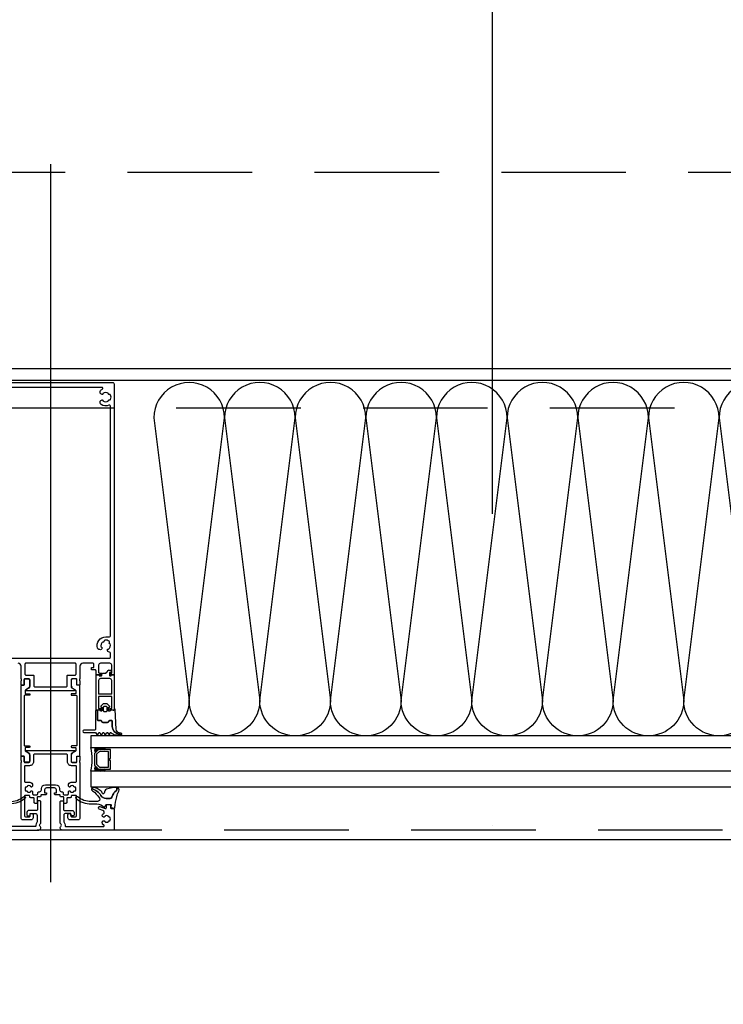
# Model space of a CAD drawing. Header units: millimetres. Extents: x 247761 to 294611, y 172579 to 236863.
# Tile 4 of 256: x 250220 to 250578, y 174532 to 175033. Entities that reach past the tile are written whole.
import ezdxf

# ---------------------------------------------------------------- set-up
doc = ezdxf.new("R2010")
doc.units = ezdxf.units.MM
doc.linetypes.add('ČERCHOVANÁ', pattern=[25.4, 12.7, -6.35, 0, -6.35])
doc.linetypes.add('ČÁRKOVANÁ', pattern=[19.05, 12.7, -6.35])
for name, color, linetype in [('FASÁDA DETAILNÍ', 4, 'Continuous'), ('KOTY 50', 7, 'Continuous'), ('NOVA', 240, 'Continuous'), ('OSY', 7, 'Continuous')]:
    doc.layers.add(name, color=color, linetype=linetype)
doc.styles.add('CS-ROMANS', font='romans.shx', dxfattribs={"width": 0.75, "oblique": 5})
doc.dimstyles.new('A_KÓTA_50', dxfattribs={"dimtxt": 110, "dimasz": 2, "dimexe": 100, "dimexo": 1500, "dimgap": 40, "dimtad": 1, "dimrnd": 1, "dimdsep": 46, "dimtxsty": 'CS-ROMANS', "dimblk": 'KOT_CARA20', "dimcen": 45, "dimse1": 1, "dimse2": 1, "dimclrd": 256, "dimclre": 256, "dimclrt": 256, "dimadec": 0, "dimazin": 0, "dimtfac": 1, "dimtix": 1, "dimtmove": 2, "dimatfit": 3, "dimldrblk": 'OBLIQUE', "dimfxl": 0, "dimtolj": 1, "dimarcsym": 0})

# ---------------------------------------------------------------- blocks, each defined once
blk = doc.blocks.new('*U500')
for points in [[(0, 0, 0.414243), (0.1, 0.1), (0, 0.9, -1.0001), (0.2, 0.9), (0.1, 0.1, 0.414228), (0.2, 0, 0.414228)], [(0.2, 0, 0.414243), (0.3, 0.1), (0.2, 0.9, -1.0001), (0.4, 0.9), (0.3, 0.1, 0.414228), (0.4, 0, 0.414228)], [(0.4, 0, 0.414243), (0.5, 0.1), (0.4, 0.9, -1.0001), (0.6, 0.9), (0.5, 0.1, 0.414228), (0.6, 0, 0.414228)], [(0.6, 0, 0.414243), (0.7, 0.1), (0.6, 0.9, -1.0001), (0.8, 0.9), (0.7, 0.1, 0.414228), (0.8, 0, 0.414228)], [(0.8, 0, 0.414243), (0.9, 0.1), (0.8, 0.9, -1.0001), (1, 0.9), (0.9, 0.1, 0.414228), (1, 0, 0.414228)], [(1, 0, 0.414243), (1.1, 0.1), (1, 0.9, -1.0001), (1.2, 0.9), (1.1, 0.1, 0.414228), (1.2, 0, 0.414228)], [(1.2, 0, 0.414243), (1.3, 0.1), (1.2, 0.9, -1.0001), (1.4, 0.9), (1.3, 0.1, 0.414228), (1.4, 0, 0.414228)], [(1.4, 0, 0.414243), (1.5, 0.1), (1.4, 0.9, -1.0001), (1.6, 0.9), (1.5, 0.1, 0.414228), (1.6, 0, 0.414228)], [(1.6, 0, 0.414243), (1.7, 0.1), (1.6, 0.9, -1.0001), (1.8, 0.9), (1.7, 0.1, 0.414228), (1.8, 0, 0.414228)], [(1.8, 0, 0.414243), (1.9, 0.1), (1.8001, 0.9, -1.0001), (2, 0.9), (1.9001, 0.1, 0.414228), (2, 0, 0.414228)]]:
    blk.add_lwpolyline(points, format="xyb")
blk = doc.blocks.new('nesystémový nástavec 18')
for p, q in [((-18, 6.8), (-18, 8.8)), ((-17.5, 9.3), (-15.36, 9.3)), ((-17, 6.3), (-17.5, 6.3)), ((-11, 8), (-17, 8)), ((-17, 8), (-17, 6.3)), ((-15.36, 9.3), (0, 9.3)), ((-11, 1.3), (-11, 8)), ((-2.8, 8), (-9.7, 8)), ((-9.7, 1.3), (-9.7, 8)), ((-1.8, 2.3), (-1.8, 7)), ((-0.5, 7.3), (-0.5, 6.8)), ((0, 9.3), (0, 7.8)), ((0, 6.3), (0.55, 6.3)), ((0.55, 6.3), (0.95, 5.9)), ((0.95, 5.9), (0.95, 4.8)), ((-18, 0.5), (-18, 1.8)), ((-17.5, 2.3), (-17, 2.3)), ((-1.8, 0), (-17.5, 0)), ((-17, 2.3), (-17, 1.3)), ((-17, 1.3), (-11, 1.3)), ((-9.7, 1.3), (-2.8, 1.3)), ((0, 0), (-1.8, 0)), ((-0.4, 2.23), (-0.5, 2.04)), ((-0.5, 2.04), (-0.5, 2)), ((1.2, 2.44), (0, 2.44)), ((0, 1.5), (0, 0)), ((0.95, 4.8), (0.95, 4.14)), ((0.95, 4.14), (1.2, 4.14)), ((1.2, 1.85), (1.2, 2.44)), ((1.4, 3.94), (1.4, 3.84)), ((1.6, 3.64), (1.6, 3.64)), ((1.8, 1.37), (1.7, 1.35)), ((2.25, 1.63), (1.8, 1.37)), ((2.4, 2.84), (2.4, 1.89))]:
    blk.add_line(p, q)
for centre, radius, start, end in [((-17.5, 8.8), 0.5, 90, 180), ((-17.5, 6.8), 0.5, 180.0012, 269.9988), ((-15.36, 9.8), 0.5, 270, 270.084), ((-2.8, 7), 1, 0, 90), ((0, 7.3), 0.5, 89.9955, 180.0071), ((0, 6.8), 0.5, 179.9949, 270.006), ((-17.5, 1.8), 0.5, 89.999, 180.0002), ((-17.5, 0.5), 0.5, 180, 270), ((-2.8, 2.3), 1, 270, 0), ((0, 2), 0.5, 179.9716, 270.0327), ((0, 1.94), 0.5, 89.9975, 144.0007), ((0.75, 4.8), 0.2, 359.9656, 0.0344), ((1.2, 3.94), 0.2, 359.9707, 90.0249), ((1.7, 1.85), 0.5, 179.9991, 270), ((1.6, 3.84), 0.2, 179.9737, 270.035), ((1.6, 2.84), 0.8, 0.0065, 89.9919), ((2.1, 1.89), 0.3, 299.9815, 0.0183)]:
    blk.add_arc(centre, radius, start, end)
blk = doc.blocks.new('433270')
blk.add_lwpolyline([(1, 0, 0.414364), (0, -1), (0, -1.4, 0.255924), (0.23, -1.83, -0.547723), (0.23, -3.17, 0.255924), (0, -3.6), (0, -14.6, 0.414214), (0.3, -14.9), (1.2, -14.9, 0.414214), (1.7, -14.4), (1.7, -10.3, -0.414214), (2, -10), (6, -10, 0.414248), (7, -9), (7, -7.7, 0.414179), (6.5, -7.2), (5.7, -7.2, 0.414232), (5.4, -7.5), (5.4, -8.2, -0.414198), (5.1, -8.5), (2.8, -8.5, -0.414204), (1.8, -7.5), (1.8, -4.49, -0.147432), (1.97, -3.94, 0.147461), (2.4, -2.5), (2.4, -2.3, -0.414214), (2.9, -1.8), (21.87, -1.8, -0.668178), (22.22, -2.65), (22.16, -2.72, 1), (21.59, -3.29), (21.52, -3.35, 0.198912), (21.38, -3.71), (21.38, -4.05, 0.414214), (22.08, -4.75), (22.38, -4.75, 0.576988), (22.64, -4.3, -0.311246), (24.56, -4.3, 0.576988), (24.82, -4.75), (25.3, -4.75, -0.260065), (25.3, -6.65), (24.82, -6.65, 0.576988), (24.56, -7.1, -0.311246), (22.64, -7.1, 0.576988), (22.38, -6.65), (22.08, -6.65, 0.414214), (21.38, -7.35), (21.38, -7.61, 0.267949), (21.63, -8.04), (21.89, -8.2, -0.637047), (21.73, -10), (19.83, -10.7, 0.315299), (19.5, -11.17), (19.5, -11.49, 0.520567), (20.17, -11.96), (22.83, -10.99, -0.520567), (23.5, -11.46), (23.5, -12.5, 0.414062), (24, -13), (25, -13, 0.414186), (25.5, -12.5), (25.5, -11.5, -0.414182), (26, -11), (27, -11, 0.414214), (27.5, -10.5), (27.5, -0.5, 0.414214), (27, 0), (1, 0)], format="xyb", close=True)
blk = doc.blocks.new('284325')
for points in [[(0.84, -5.23, -0.560316), (0.94, -4.73), (1.94, -4.36, 0.3153), (2.14, -4.08), (2.14, -1.89, 0.451558), (1.8, -1.59), (0.9, -1.7, -0.399586), (0.57, -1.46), (0.3, -0.07, -0.415977), (0.53, 0.29, 0.024107), (6.15, 1.24, 0.076636), (8.99, 2.34, -0.577615), (10.79, 1.3), (10.02, 1.37, 0.283171), (9.08, 0.9, -0.168429), (7.07, -0.74), (5.9, -1.16, 0.315302), (5.24, -2.1), (5.24, -4.21, 0.269719), (6.76, -6.82, -0.194797), (10.18, -11.53, -0.342663), (9.17, -11.17, 0.119207), (5.43, -7.59, 0.578571), (3.63, -8.62), (3.63, -11.77, 0.176415), (6.16, -18.72, -1), (5.24, -19.49, -0.176415), (2.43, -11.77), (2.43, -8.89, 0.208286), (0.84, -5.23)], [(8.95, -6.65), (10.32, -8.78, -0.134555), (10.79, -10.63, -0.339795), (10.19, -11.53, 0.194788), (6.76, -6.81, -0.269736), (5.25, -4.21), (5.25, -2.1, -0.315302), (5.9, -1.17), (7.07, -0.74, 0.168429), (9.09, 0.89, -0.283167), (10.01, 1.36), (10.79, 1.29), (10.79, -0.74, -0.070852), (10.71, -1.3), (9.95, -3.93, -0.241839), (9.08, -4.83), (7.93, -5.22, 0.836024), (8.08, -6.19), (8.11, -6.19, -0.255349), (8.95, -6.65)]]:
    blk.add_lwpolyline(points, format="xyb", close=True)
blk = doc.blocks.new('284336')
for points in [[(-0.7, -9.6), (-10, -9.6, 0.414511), (-10.51, -10.11), (-10.51, -15.51, -1), (-11.69, -15.51), (-11.69, -9.6), (-12.69, -8.95, -0.668884), (-12.6, -8.23), (-11.99, -8.01, 0.766384), (-11.99, -7.21), (-12.6, -6.99, -0.76831), (-12.6, -6.23), (-11.99, -6.01, 0.766384), (-11.99, -5.21), (-12.6, -4.99, -0.76831), (-12.6, -4.23), (-11.99, -4.01, 0.766384), (-11.99, -3.21), (-12.6, -2.99, -0.877523), (-12.5, -2.22), (-12.1, -2.22, 0.698129), (-11.83, -1.5, -0.220231), (-12.89, 0.78), (-12.89, 3.45, -0.157143), (-12.82, 3.68), (-12.69, 3.42, -0.067482), (-12.48, 2.53, 0.393136), (-8.66, -1.02), (-6.1, -1.02, -0.414214), (-5.61, -1.51), (-5.61, -2.22, -0.267949), (-5.85, -2.65), (-6.35, -2.93, 0.267949), (-6.61, -3.38), (-6.61, -5.84, 0.267949), (-6.35, -6.29), (-5.85, -6.57, -0.267949), (-5.61, -7), (-5.61, -8.11, 0.414215), (-5.1, -8.62), (-0.41, -8.62), (-0.41, -9.31, -0.414212), (-0.7, -9.6)], [(-0.41, 0), (-0.41, -2, 0.990243), (-0.4, -3.02), (0.9, -3.02, 0.414214), (1.21, -2.71), (1.21, -2.61, -0.668123), (1.71, -2.4), (2.75, -3.45, -0.199004), (2.89, -3.79), (2.89, -5.43, -0.199038), (2.75, -5.77), (1.71, -6.82, -0.668191), (1.21, -6.61), (1.21, -6.51, 0.414214), (0.9, -6.2), (-0.4, -6.2, 0.990269), (-0.41, -7.22), (-0.41, -8.6), (-5.1, -8.6, -0.414215), (-5.59, -8.11), (-5.59, -7, 0.267949), (-5.84, -6.56), (-6.34, -6.27, -0.267949), (-6.59, -5.84), (-6.59, -3.38, -0.267949), (-6.34, -2.95), (-5.84, -2.66, 0.267949), (-5.59, -2.22), (-5.59, -1.51, 0.414214), (-6.1, -1), (-8.66, -1, -0.393156), (-12.46, 2.53, 0.067572), (-12.67, 3.43), (-12.8, 3.7, -0.637545), (-12.12, 3.53), (-11.92, 2.53, 0.344315), (-10.06, 0.91), (0, 0.38, -0.406913), (0.39, 0), (-0.41, 0)], [(1.7, -4.31, 0.414235), (1.2, -3.81), (-0.7, -3.81, 0.414214), (-1.2, -4.31), (-1.2, -4.91, 0.414214), (-0.7, -5.41), (1.2, -5.41, 0.414235), (1.7, -4.91), (1.7, -4.31)]]:
    blk.add_lwpolyline(points, format="xyb", close=True)
blk = doc.blocks.new('A$C69D17D4D')
at = {"layer": 'FASÁDA DETAILNÍ'}
for p, q in [((-24409, 1588.27), (-24409, 1222.43)), ((-23979.5, 1297), (-24388.5, 1297)), ((-24388.5, 1297), (-24388.5, 1291)), ((-24388.5, 1291), (-23979.5, 1291)), ((-23979.5, 1279), (-24388.5, 1279)), ((-24388.5, 1279), (-24388.5, 1271)), ((-24388.5, 1271), (-23979.5, 1271))]:
    blk.add_line(p, q, dxfattribs=at)
for points in [[(1656, 1244), (-24924, 1244), (-24924, 24924), (1656, 24924)], [(1416, 1484), (-24684, 1484), (-24684, 24684), (1416, 24684)], [(-24378.5, 1290), (-24384.5, 1290), (-24386.5, 1288), (-24386.5, 1282), (-24384.5, 1280), (-24378.5, 1280), (-24378.5, 1284.5), (-24379, 1284.5), (-24379, 1285.5), (-24378.5, 1285.5)], [(-24379.5, 1281), (-24379.5, 1289), (-24384.09, 1289), (-24385.5, 1287.59), (-24385.5, 1282.55), (-24384.09, 1281)]]:
    blk.add_lwpolyline(points, close=True, dxfattribs=at)
at = {"layer": 'FASÁDA DETAILNÍ', "linetype": 'ČÁRKOVANÁ', "ltscale": 5}
blk.add_lwpolyline([(1651, 1249), (-24919, 1249), (-24919, 24919), (1651, 24919)], close=True, dxfattribs=at)
at = {"layer": 'FASÁDA DETAILNÍ', "color": 7, "linetype": 'ČÁRKOVANÁ', "ltscale": 5}
for points in [[(1436, 1464), (-24704, 1464), (-24704, 24704), (1436, 24704)], [(1316, 1584), (-24584, 1584), (-24584, 24584), (1316, 24584)]]:
    blk.add_lwpolyline(points, close=True, dxfattribs=at)
at = {"layer": 'FASÁDA DETAILNÍ'}
blk.add_lwpolyline([(-23870.5, 1478), (-24690, 1478), (-24690, 3227.5)], dxfattribs=at)
for points in [[(-24440.5, 1477), (-24377.5, 1477, -0.414214), (-24376.5, 1476), (-24376.5, 1476), (-24376.5, 1328.5, -0.414214), (-24377, 1328), (-24378.3, 1328, -0.41422), (-24378.8, 1328.5), (-24378.8, 1329), (-24377.8, 1329), (-24377.8, 1333, 0.414214), (-24378.8, 1334), (-24381.85, 1334), (-24383.5, 1334, 0.414214), (-24384.5, 1333), (-24384.5, 1329.5, 0.414214), (-24384, 1329), (-24382.8, 1329), (-24382.8, 1328.5, -0.414201), (-24383.3, 1328), (-24385.3, 1328, -0.414214), (-24385.8, 1328.5), (-24385.8, 1330.1, 0.414214), (-24386.3, 1330.6), (-24388.1, 1330.6), (-24388.1, 1331.9), (-24386.9, 1331.9), (-24386.9, 1333.5, 0.414214), (-24387.4, 1334), (-24392.5, 1334, 0.414214), (-24394, 1332.5), (-24394, 1326, 0.338179), (-24394.2, 1325.73), (-24394.2, 1325.27, 0.338181), (-24394, 1325), (-24394, 1323.12, -0.414214), (-24394.3, 1322.82), (-24395.28, 1322.82, -0.414214), (-24395.58, 1323.12), (-24395.58, 1325.8, 0.414214), (-24395.78, 1326), (-24398, 1326, 0.414214), (-24398.5, 1325.5), (-24398.5, 1321.64), (-24396.65, 1320.58, -0.267949), (-24396.5, 1320.32), (-24396.5, 1320.3, -0.414214), (-24396.8, 1320), (-24421.2, 1320, -0.414214), (-24421.5, 1320.3), (-24421.5, 1320.32, -0.267949), (-24421.35, 1320.58), (-24419.5, 1321.64), (-24419.5, 1325.5, 0.414214), (-24420, 1326), (-24422.22, 1326, 0.414214), (-24422.42, 1325.8), (-24422.42, 1323.12, -0.414214), (-24422.72, 1322.82), (-24423.7, 1322.82, -0.414214), (-24424, 1323.12), (-24424, 1325, 0.338181), (-24423.8, 1325.27), (-24423.8, 1325.73, 0.338179), (-24424, 1326), (-24424, 1332.5, 0.414214), (-24425.5, 1334)], [(-24439, 1336.5), (-24379, 1336.5, 0.414214), (-24378.5, 1337), (-24378.5, 1339.15, 0.38517), (-24378.94, 1339.64), (-24379.01, 1339.65, -0.503642), (-24380, 1340.9), (-24379.97, 1341, -0.64518), (-24379.43, 1341.09, 0.341732), (-24378.67, 1343.93, -0.64518), (-24379.09, 1344.27), (-24379, 1344.63, 0.298217), (-24379.17, 1345.15, 0.208712), (-24381.29, 1345.72, 0.298217), (-24381.7, 1345.35), (-24381.8, 1345, -0.64518), (-24382.34, 1344.91, 0.341732), (-24383.1, 1342.07, -0.64518), (-24382.67, 1341.73), (-24382.7, 1341.62, -0.414214), (-24383.92, 1340.92), (-24384.39, 1341.04, -0.258874), (-24385.09, 1341.72, -0.503608), (-24380.88, 1347.4), (-24379, 1347.4, 0.41409), (-24378.5, 1347.9), (-24378.5, 1464.98, 0.534977), (-24379.19, 1465.45, -0.242613), (-24383.21, 1465.78), (-24383.21, 1465.78, -0.258777), (-24383.68, 1466.62), (-24383.68, 1467.11, -0.414214), (-24382.68, 1468.11), (-24382.58, 1468.11, -0.64518), (-24382.35, 1467.61, 0.341732), (-24379.41, 1467.61, -0.64518), (-24379.19, 1468.11), (-24378.82, 1468.11, 0.298217), (-24378.36, 1468.41, 0.208712), (-24378.36, 1470.61, 0.298217), (-24378.82, 1470.91), (-24379.19, 1470.91, -0.64518), (-24379.41, 1471.41, 0.341732), (-24382.35, 1471.41, -0.64518), (-24382.58, 1470.91), (-24382.68, 1470.91, -0.414214), (-24383.68, 1471.91), (-24383.68, 1472.39, -0.258777), (-24383.21, 1473.24, -0.037775), (-24382.62, 1473.55, 0.814764), (-24382.82, 1474.51), (-24435.18, 1474.51, 0.814764)]]:
    blk.add_lwpolyline(points, format="xyb", dxfattribs=at)
for points in [[(-24400.5, 1327.49, -0.414214), (-24400, 1327.99), (-24396.5, 1327.99, 0.414214), (-24396, 1328.49), (-24396, 1333.5, 0.414214), (-24396.5, 1334), (-24421.5, 1334, 0.414214), (-24422, 1333.5), (-24422, 1328.49, 0.414214), (-24421.5, 1327.99), (-24418, 1327.99, -0.414214), (-24417.5, 1327.49), (-24417.5, 1322.46, 0.414214), (-24417, 1321.96), (-24401, 1321.96, 0.414214), (-24400.5, 1322.46), (-24400.5, 1327.49)], [(-24419.88, 1317.67), (-24422.08, 1317.67, 0.414213), (-24422.38, 1317.37), (-24422.38, 1292.17, 0.414213), (-24422.08, 1291.87), (-24419.88, 1291.87, -1), (-24419.88, 1291.07), (-24421.69, 1291.07, 0.414214), (-24421.99, 1290.77), (-24421.99, 1289.88, 0.26795), (-24421.49, 1289.01), (-24420.53, 1288.46, -0.267949), (-24419.53, 1286.73), (-24419.53, 1284.33, -0.414214), (-24420.33, 1283.53), (-24421.9, 1283.53, -0.414214), (-24422.37, 1284), (-24422.37, 1286.4, 0.414214), (-24422.7, 1286.73), (-24423.68, 1286.73, -0.414214), (-24423.98, 1287.03), (-24423.98, 1322.49, -0.414214), (-24423.68, 1322.79), (-24422.7, 1322.79, 0.414214), (-24422.37, 1323.12), (-24422.37, 1325.52, -0.414214), (-24421.9, 1325.99), (-24420.33, 1325.99, -0.414214), (-24419.53, 1325.19), (-24419.53, 1322.79, -0.267949), (-24420.53, 1321.06), (-24421.49, 1320.51, 0.274486), (-24421.99, 1319.67), (-24421.99, 1318.77, 0.414214), (-24421.69, 1318.47), (-24419.88, 1318.47, -1), (-24419.88, 1317.67)], [(-24395.62, 1317.37), (-24395.62, 1292.17, -0.414213), (-24395.92, 1291.87), (-24398.12, 1291.87, 1), (-24398.12, 1291.07), (-24396.31, 1291.07, -0.414214), (-24396.01, 1290.77), (-24396.01, 1289.88, -0.26795), (-24396.51, 1289.01), (-24397.47, 1288.46, 0.267949), (-24398.47, 1286.73), (-24398.47, 1284.33, 0.414214), (-24397.67, 1283.53), (-24396.1, 1283.53, 0.414214), (-24395.63, 1284), (-24395.63, 1286.4, -0.414214), (-24395.3, 1286.73), (-24394.32, 1286.73, 0.414214), (-24394.02, 1287.03), (-24394.02, 1322.49, 0.414214), (-24394.32, 1322.79), (-24395.3, 1322.79, -0.414214), (-24395.63, 1323.12), (-24395.63, 1325.52, 0.414214), (-24396.1, 1325.99), (-24397.67, 1325.99, 0.414214), (-24398.47, 1325.19), (-24398.47, 1322.79, 0.267949), (-24397.47, 1321.06), (-24396.51, 1320.51, -0.274486), (-24396.01, 1319.67), (-24396.01, 1318.77, -0.414214), (-24396.31, 1318.47), (-24398.12, 1318.47, 1), (-24398.12, 1317.67), (-24395.92, 1317.67, -0.414213), (-24395.62, 1317.37)], [(-24394, 1255.2, -0.414214), (-24395, 1254.2), (-24399.1, 1254.2, -0.414214), (-24400.1, 1255.2), (-24400.1, 1257, -0.414214), (-24399.6, 1257.5), (-24399.1, 1257.5, -0.414214), (-24398.6, 1257), (-24398.6, 1256.2, 0.414219), (-24398.1, 1255.7), (-24396.2, 1255.7, 0.414206), (-24395.7, 1256.2), (-24395.7, 1266.2, 0.414214), (-24396.2, 1266.7), (-24397.9, 1266.7, 0.414214), (-24398.4, 1266.2), (-24398.4, 1266, -0.414214), (-24398.9, 1265.5), (-24400.2, 1265.5, 0.414214), (-24400.7, 1265), (-24400.7, 1263.1, -0.414214), (-24401.2, 1262.6), (-24402.2, 1262.6), (-24402.2, 1265.6, 0.414214), (-24402.5, 1265.9), (-24403.7, 1265.9, -0.413971), (-24404, 1266.2), (-24404, 1266.5, 0.414214), (-24404.5, 1267), (-24406.5, 1267, -0.414214), (-24407, 1267.5), (-24407, 1268), (-24406, 1268), (-24406, 1269.5, 0.414277), (-24407, 1270.5), (-24411, 1270.5, 0.414277), (-24412, 1269.5), (-24412, 1268), (-24411, 1268), (-24411, 1267.5, -0.414214), (-24411.5, 1267), (-24413.5, 1267, 0.414214), (-24414, 1266.5), (-24414, 1266.2, -0.413971), (-24414.3, 1265.9), (-24415.5, 1265.9, 0.414214), (-24415.8, 1265.6), (-24415.8, 1262.6), (-24416.8, 1262.6, -0.414214), (-24417.3, 1263.1), (-24417.3, 1265, 0.414214), (-24417.8, 1265.5), (-24419.1, 1265.5, -0.414214), (-24419.6, 1266), (-24419.6, 1266.2, 0.414214), (-24420.1, 1266.7), (-24421.8, 1266.7, 0.414214), (-24422.3, 1266.2), (-24422.3, 1256.2, 0.414206), (-24421.8, 1255.7), (-24419.9, 1255.7, 0.414219), (-24419.4, 1256.2), (-24419.4, 1257, -0.414214), (-24418.9, 1257.5), (-24418.4, 1257.5, -0.414214), (-24417.9, 1257), (-24417.9, 1255.2, -0.414214), (-24418.9, 1254.2), (-24423, 1254.2, -0.414214), (-24424, 1255.2), (-24424, 1283.5, 0.338212), (-24423.8, 1283.77), (-24423.8, 1284.23, 0.338181), (-24424, 1284.5), (-24424, 1286.38, -0.414214), (-24423.7, 1286.68), (-24422.72, 1286.68, -0.414214), (-24422.42, 1286.38), (-24422.42, 1283.7, 0.414214), (-24422.22, 1283.5), (-24420, 1283.5, 0.414214), (-24419.5, 1284), (-24419.5, 1287.9), (-24421.36, 1288.97, -0.767327), (-24421.22, 1289.5), (-24396.78, 1289.5, -0.767327), (-24396.64, 1288.97), (-24398.5, 1287.9), (-24398.5, 1284, 0.414214), (-24398, 1283.5), (-24395.78, 1283.5, 0.414214), (-24395.58, 1283.7), (-24395.58, 1286.38, -0.414214), (-24395.28, 1286.68), (-24394.3, 1286.68, -0.414214), (-24394, 1286.38), (-24394, 1284.5, 0.338181), (-24394.2, 1284.23), (-24394.2, 1283.77, 0.338212), (-24394, 1283.5), (-24394, 1255.2)], [(-24398.3, 1281.8, -0.417268), (-24400.3, 1283.77), (-24400.3, 1287.2, 0.414214), (-24400.8, 1287.7), (-24417.2, 1287.7, 0.414214), (-24417.7, 1287.2), (-24417.7, 1283.77, -0.417268), (-24419.7, 1281.8), (-24421.8, 1281.8, 0.414214), (-24422.3, 1281.3), (-24422.3, 1273.9, 0.414214), (-24421.8, 1273.4), (-24419.6, 1273.4, -0.414214), (-24418.1, 1271.9), (-24418.1, 1271.54, -0.414214), (-24418.7, 1270.94), (-24418.78, 1270.94, -0.576988), (-24419.04, 1271.39, 0.311246), (-24420.96, 1271.39, -0.576988), (-24421.22, 1270.94), (-24421.7, 1270.94, 0.260065), (-24421.7, 1269.04), (-24421.22, 1269.04, -0.576988), (-24420.96, 1268.59, 0.311246), (-24419.04, 1268.59, -0.576988), (-24418.78, 1269.04), (-24418.7, 1269.04, -0.414214), (-24418.1, 1268.44), (-24418.1, 1267.5, 0.414214), (-24417.6, 1267), (-24416, 1267, 0.414214), (-24415.5, 1267.5), (-24415.5, 1268, -0.414214), (-24415, 1268.5), (-24414.6, 1268.5, 0.414213), (-24413.6, 1269.5), (-24413.6, 1270.1, -0.414213), (-24411.6, 1272.1), (-24406.4, 1272.1, -0.414213), (-24404.4, 1270.1), (-24404.4, 1269.5, 0.414213), (-24403.4, 1268.5), (-24403, 1268.5, -0.414214), (-24402.5, 1268), (-24402.5, 1267.5, 0.414214), (-24402, 1267), (-24400.4, 1267, 0.414214), (-24399.9, 1267.5), (-24399.9, 1268.44, -0.414214), (-24399.3, 1269.04), (-24399.22, 1269.04, -0.576988), (-24398.96, 1268.59, 0.311246), (-24397.04, 1268.59, -0.576988), (-24396.78, 1269.04), (-24396.3, 1269.04, 0.260065), (-24396.3, 1270.94), (-24396.78, 1270.94, -0.576988), (-24397.04, 1271.39, 0.311246), (-24398.96, 1271.39, -0.576988), (-24399.22, 1270.94), (-24399.3, 1270.94, -0.414214), (-24399.9, 1271.54), (-24399.9, 1271.9, -0.414214), (-24398.4, 1273.4), (-24396.2, 1273.4, 0.414214), (-24395.7, 1273.9), (-24395.7, 1281.3, 0.414214), (-24396.2, 1281.8), (-24398.3, 1281.8)]]:
    blk.add_lwpolyline(points, format="xyb", close=True, dxfattribs=at)
for centre, radius, start, end in [((-24410.39, 1285), 22.7, 344.6728, 15.3272), ((-24382.95, 1289.65), 3.55, 157.591, 202.7062), ((-24383.32, 1289.76), 2.9, 154.7048, 204.6933), ((-24383.66, 1289.93), 2.25, 151.5972, 208.4727), ((-24383.91, 1290.08), 1.71, 147.3143, 212.7051), ((-24384.07, 1290.21), 1.26, 141.5004, 218.0344), ((-24384.16, 1290.36), 0.879, 133.5036, 226.0051), ((-24384.15, 1290.5), 0.596, 123.0366, 236.9634), ((-24383.85, 1290.5), 0.596, 123.0366, 236.9634), ((-24383.56, 1290.5), 0.596, 123.0366, 236.9634), ((-24383.27, 1290.5), 0.596, 123.0366, 236.9634), ((-24382.98, 1290.5), 0.596, 123.0366, 236.9634), ((-24382.68, 1290.5), 0.596, 123.0366, 236.9634), ((-24382.39, 1290.5), 0.596, 123.0366, 236.9634), ((-24382.1, 1290.5), 0.596, 123.0366, 236.9634), ((-24381.81, 1290.5), 0.596, 123.0366, 236.9634), ((-24381.51, 1290.5), 0.596, 123.0366, 236.9634), ((-24381.22, 1290.5), 0.596, 123.0366, 236.9634), ((-24380.93, 1290.5), 0.596, 123.0366, 236.9634), ((-24380.64, 1290.5), 0.596, 123.0366, 236.9634), ((-24382.95, 1280.35), 3.55, 157.2938, 202.409), ((-24383.32, 1280.24), 2.9, 155.3067, 205.2952), ((-24383.66, 1280.07), 2.25, 151.5273, 208.4028), ((-24383.91, 1279.92), 1.71, 147.2949, 212.6857), ((-24384.07, 1279.79), 1.26, 141.9656, 218.4996), ((-24384.16, 1279.64), 0.879, 133.9949, 226.4964), ((-24384.15, 1279.5), 0.596, 123.0366, 236.9634), ((-24383.85, 1279.5), 0.596, 123.0366, 236.9634), ((-24383.56, 1279.5), 0.596, 123.0366, 236.9634), ((-24383.27, 1279.5), 0.596, 123.0366, 236.9634), ((-24382.98, 1279.5), 0.596, 123.0366, 236.9634), ((-24382.68, 1279.5), 0.596, 123.0366, 236.9634), ((-24382.39, 1279.5), 0.596, 123.0366, 236.9634), ((-24382.1, 1279.5), 0.596, 123.0366, 236.9634), ((-24381.81, 1279.5), 0.596, 123.0366, 236.9634), ((-24381.51, 1279.5), 0.596, 123.0366, 236.9634), ((-24381.22, 1279.5), 0.596, 123.0366, 236.9634), ((-24380.93, 1279.5), 0.596, 123.0366, 236.9634), ((-24380.64, 1279.5), 0.596, 123.0366, 236.9634)]:
    blk.add_arc(centre, radius, start, end, dxfattribs=at)
at = {"layer": 'FASÁDA DETAILNÍ', "xscale": -179.9999932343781, "yscale": 179.9999932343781, "zscale": 179.9999932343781}
blk.add_blockref('*U500', (-23996.33, 1297), dxfattribs=at)
at = {"layer": 'FASÁDA DETAILNÍ'}
for name, p, rotation in [('nesystémový nástavec 18', (-24376.5, 1328), 90), ('nesystémový nástavec 18', (-24376.5, 1328), 90), ('284325', (-24441.5, 1259.86), 90), ('433270', (-24414, 1249), 180)]:
    blk.add_blockref(name, p, dxfattribs=dict(at, rotation=rotation))
at = {"layer": 'FASÁDA DETAILNÍ', "xscale": -1}
for name, p, rotation in [('284336', (-24376.5, 1310.41), 270), ('284325', (-24376.5, 1259.86), 270), ('433270', (-24404, 1249), 180)]:
    blk.add_blockref(name, p, dxfattribs=dict(at, rotation=rotation))
blk = doc.blocks.new('KOT_CARA20')
for p, q in [((0, 20), (0, -20)), ((0, 0), (14.14, 14.14)), ((0, 0), (-14.14, -14.14))]:
    blk.add_line(p, q)
blk = doc.blocks.new('*D37')
at = {"layer": 'Defpoints', "color": 0, "ltscale": 5, "transparency": 16777216}
for p in [(249720.52, 174615.26), (250460.52, 174396.39), (250460.52, 173166.74)]:
    blk.add_point(p, dxfattribs=at)
at = {"layer": 'KOTY 50', "lineweight": -2, "ltscale": 5, "transparency": 16777216}
blk.add_line((249722.52, 173166.74), (250458.52, 173166.74), dxfattribs=at)
at = {"layer": 'KOTY 50', "lineweight": -2, "ltscale": 5, "transparency": 16777216, "xscale": 2, "yscale": 2, "zscale": 2, "rotation": 180}
blk.add_blockref('KOT_CARA20', (249720.52, 173166.74), dxfattribs=at)
at = {"layer": 'KOTY 50', "lineweight": -2, "ltscale": 5, "transparency": 16777216, "xscale": 2, "yscale": 2, "zscale": 2}
blk.add_blockref('KOT_CARA20', (250460.52, 173166.74), dxfattribs=at)
at = {"layer": 'KOTY 50', "ltscale": 5, "transparency": 16777216, "insert": (250090.52, 173261.74), "char_height": 110, "attachment_point": 5, "style": 'CS-ROMANS'}
blk.add_mtext('\\A1;740', dxfattribs=at)
blk = doc.blocks.new('_OBLIQUE')
at = {"color": 0, "linetype": 'ByBlock', "ltscale": 15}
blk.add_line((-0.5, -0.5), (0.5, 0.5), dxfattribs=at)
blk = doc.blocks.new('*D33')
at = {"layer": 'Defpoints', "color": 0, "ltscale": 5, "transparency": 16777216}
for p in [(249720.52, 174615.26), (276300.52, 174615.26), (276300.52, 172618.77)]:
    blk.add_point(p, dxfattribs=at)
at = {"layer": 'KOTY 50', "lineweight": -2, "ltscale": 5, "transparency": 16777216}
blk.add_line((249722.52, 172618.77), (276298.52, 172618.77), dxfattribs=at)
at = {"layer": 'KOTY 50', "lineweight": -2, "ltscale": 5, "transparency": 16777216, "xscale": 2, "yscale": 2, "zscale": 2, "rotation": 180}
blk.add_blockref('KOT_CARA20', (249720.52, 172618.77), dxfattribs=at)
at = {"layer": 'KOTY 50', "lineweight": -2, "ltscale": 5, "transparency": 16777216, "xscale": 2, "yscale": 2, "zscale": 2}
blk.add_blockref('KOT_CARA20', (276300.52, 172618.77), dxfattribs=at)
at = {"layer": 'KOTY 50', "ltscale": 5, "transparency": 16777216, "insert": (263010.52, 172713.77), "char_height": 110, "attachment_point": 5, "style": 'CS-ROMANS'}
blk.add_mtext('\\A1;26580', dxfattribs=at)

msp = doc.modelspace()

# ---------------------------------------------------------------- linework, layer by layer
at = {"layer": 'OSY', "linetype": 'ČERCHOVANÁ', "ltscale": 25}
msp.add_line((250460.517, 199232.667), (250460.517, 174158.02), dxfattribs=at)

# ---------------------------------------------------------------- block references
at = {"layer": 'NOVA', "ltscale": 300}
msp.add_blockref('A$C69D17D4D', (274644.517, 173371.259), dxfattribs=at)

# ---------------------------------------------------------------- dimensions: what is measured, and where the dimension line sits
at = {"layer": 'KOTY 50', "ltscale": 5}
for base, p2, picture, middle in [((250460.517, 173166.741), (250460.517, 174396.388), '*D37', (250090.517, 173261.741)), ((276300.517, 172618.774), (276300.517, 174615.259), '*D33', (263010.517, 172713.774))]:
    dim = msp.add_linear_dim(base=base, p1=(249720.517, 174615.259), p2=p2, dimstyle='A_KÓTA_50', dxfattribs=at)
    dim.commit()
    dim.dimension.update_dxf_attribs({"geometry": picture, "text_midpoint": middle})

doc.saveas('drawing.dxf')
